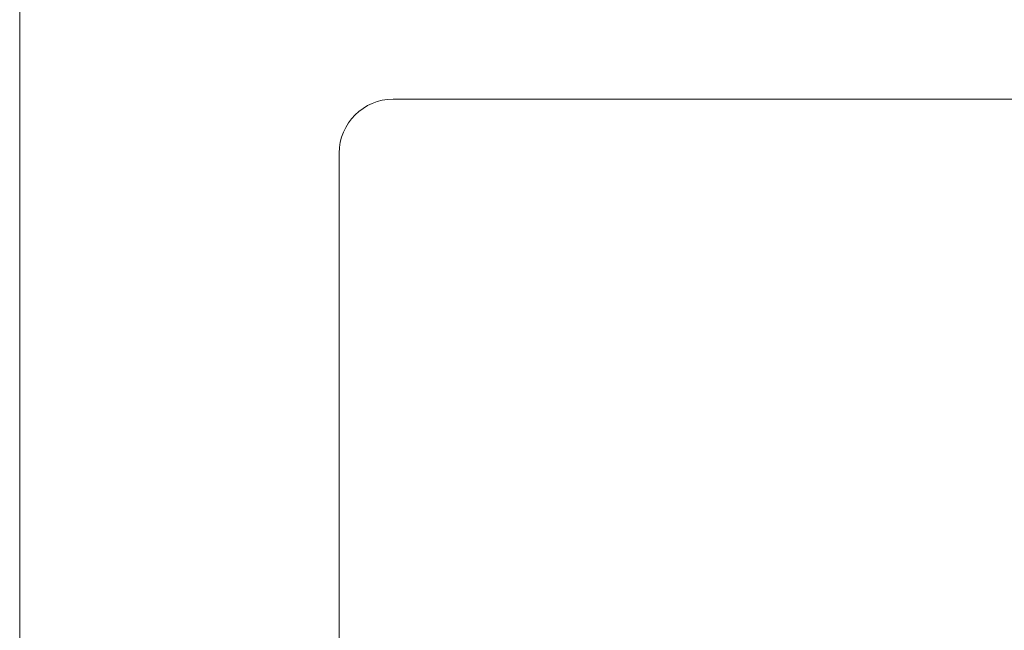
# Model space of a CAD drawing. Header units: inches. Extents: x 1 to 669, y 0 to 417.
# Tile 67 of 204: x 97.24 to 98.94, y 284.89 to 285.95. Entities that reach past the tile are written whole.
import ezdxf

# ---------------------------------------------------------------- set-up
doc = ezdxf.new("R2010")
doc.units = ezdxf.units.IN
doc.header["$LTSCALE"] = 12
doc.header["$MEASUREMENT"] = 0
doc.layers.get('0').update_dxf_attribs({"linetype": 'CONTINUOUS'})
doc.layers.add('X', color=1, linetype='CONTINUOUS')

# ---------------------------------------------------------------- blocks, each defined once
blk = doc.blocks.new('GASTRAIN')
at = {"layer": 'X', "lineweight": 0}
for p, q in [((62.4458, 298.9675), (62.4458, 290.148)), ((63.0923, 298.5191), (65.5962, 298.5191)), ((63.0923, 298.519), (63.0923, 298.5191)), ((63.0923, 298.519), (65.5962, 298.519)), ((62.9989, 293.1563), (62.9989, 298.4256)), ((62.9989, 298.4256), (62.9989, 298.4256))]:
    blk.add_line(p, q, dxfattribs=at)
blk.add_ellipse((63.0923, 298.4256), major_axis=(-0.0934, 0), ratio=0.999998, start_param=-1.570796, end_param=0, dxfattribs=at)
at = {"layer": 'X', "lineweight": 0, "extrusion": (0, 0, -1)}
blk.add_ellipse((63.0923, 298.4256), major_axis=(-0.0934, 0), ratio=0.999998, start_param=0, end_param=1.570796, dxfattribs=at)

msp = doc.modelspace()

# ---------------------------------------------------------------- block references
msp.add_blockref('GASTRAIN', (34.78985, -12.70915))

doc.saveas('drawing.dxf')
